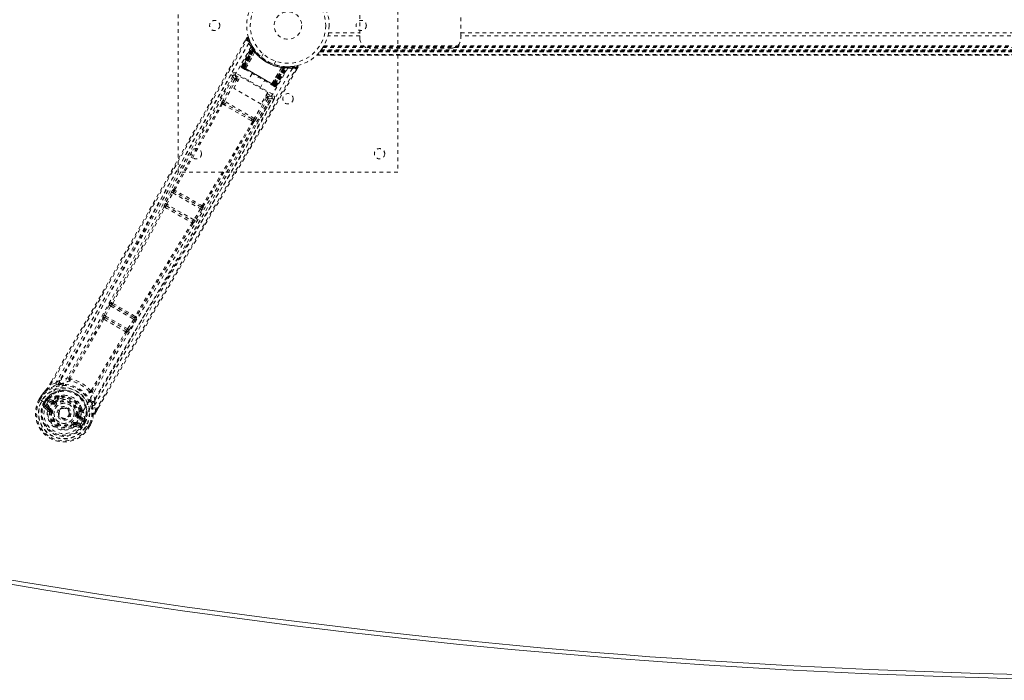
# Model space of a CAD drawing. Header units: inches. Extents: x 17.8 to 113.3, y 44.2 to 80.
# Tile 2 of 6: x 34.1 to 61, y 44.2 to 62.2. Entities that reach past the tile are written whole.
import ezdxf

# ---------------------------------------------------------------- set-up
doc = ezdxf.new("R2010")
doc.units = ezdxf.units.IN
doc.header["$MEASUREMENT"] = 0
doc.linetypes.add('SLD-Dashed', pattern=[0.075, 0.05, -0.025])
doc.linetypes.add('SLD-Solid', pattern=[0])

msp = doc.modelspace()

# ---------------------------------------------------------------- linework, layer by layer
at = {"color": 7, "linetype": 'SLD-Dashed', "lineweight": 0}
for p, q in [((38.458, 58.081), (38.458, 66.081)), ((44.458, 66.081), (44.458, 58.081)), ((43.423, 62.362), (43.423, 61.799)), ((46.173, 61.799), (46.173, 62.362)), ((42.566, 61.883), (43.423, 61.883)), ((46.173, 61.883), (84.993, 61.883)), ((40.33, 61.74), (40.289, 61.667)), ((43.423, 61.799), (42.547, 61.799)), ((43.423, 61.716), (43.423, 61.799)), ((84.993, 61.799), (46.173, 61.799)), ((46.173, 61.799), (46.173, 61.716)), ((40.187, 60.971), (40.472, 61.507)), ((40.199, 60.965), (40.479, 61.493)), ((40.492, 61.477), (40.215, 60.951)), ((40.215, 60.956), (40.49, 61.474)), ((40.499, 61.435), (40.221, 60.952)), ((40.225, 60.95), (40.502, 61.43)), ((40.232, 60.945), (40.508, 61.422)), ((40.51, 61.418), (40.236, 60.943)), ((40.519, 61.406), (40.249, 60.936)), ((40.251, 60.934), (40.522, 61.402)), ((40.272, 60.922), (40.532, 61.41)), ((40.532, 61.408), (40.273, 60.922)), ((40.298, 60.906), (40.556, 61.363)), ((40.557, 61.361), (40.3, 60.906)), ((40.479, 61.522), (40.471, 61.535)), ((40.479, 61.493), (40.472, 61.507)), ((40.53, 61.441), (40.49, 61.504)), ((40.532, 61.41), (40.49, 61.474)), ((40.499, 61.435), (40.523, 61.451)), ((40.502, 61.43), (40.499, 61.435)), ((40.502, 61.43), (40.526, 61.446)), ((40.508, 61.422), (40.531, 61.439)), ((40.51, 61.418), (40.534, 61.435)), ((40.519, 61.406), (40.543, 61.422)), ((40.522, 61.402), (40.545, 61.419)), ((40.523, 61.451), (40.526, 61.446)), ((40.531, 61.439), (40.53, 61.441)), ((40.534, 61.435), (40.531, 61.439)), ((40.532, 61.41), (40.532, 61.408)), ((40.543, 61.422), (40.545, 61.419)), ((40.557, 61.361), (40.556, 61.363)), ((40.573, 61.382), (40.571, 61.384)), ((40.78, 61.306), (40.732, 61.222)), ((88.91, 61.288), (42.256, 61.288)), ((42.331, 61.37), (42.327, 61.365)), ((42.327, 61.366), (88.84, 61.366)), ((88.84, 61.365), (42.327, 61.365)), ((42.331, 61.37), (88.836, 61.37)), ((42.332, 61.372), (88.835, 61.372)), ((42.362, 61.41), (42.334, 61.374)), ((88.833, 61.374), (42.334, 61.374)), ((42.334, 61.374), (88.833, 61.374)), ((88.823, 61.386), (42.343, 61.386)), ((88.82, 61.39), (42.347, 61.39)), ((42.348, 61.392), (88.819, 61.392)), ((42.35, 61.394), (88.817, 61.394)), ((42.366, 61.417), (88.8, 61.417)), ((42.411, 61.482), (42.408, 61.478)), ((42.411, 61.482), (88.756, 61.482)), ((42.426, 61.508), (88.74, 61.508)), ((42.437, 61.525), (88.73, 61.525)), ((45.923, 61.466), (43.673, 61.466)), ((41.078, 61.022), (41.126, 61.106)), ((42.243, 61.275), (88.923, 61.275)), ((42.244, 61.275), (42.245, 61.276)), ((88.922, 61.275), (42.244, 61.275)), ((42.245, 61.275), (88.922, 61.275)), ((41.036, 60.206), (40.046, 60.778)), ((40.187, 60.971), (40.199, 60.965)), ((40.196, 60.934), (40.199, 60.931)), ((40.2, 60.931), (40.2, 60.931)), ((40.207, 60.927), (40.211, 60.924)), ((40.21, 60.925), (40.218, 60.92)), ((40.215, 60.956), (40.272, 60.922)), ((40.218, 60.92), (40.222, 60.918)), ((41.095, 60.447), (40.225, 60.95)), ((40.226, 60.916), (40.284, 60.882)), ((40.236, 60.943), (41.084, 60.453)), ((40.249, 60.936), (40.251, 60.934)), ((41.069, 60.462), (40.251, 60.934)), ((40.273, 60.922), (40.272, 60.922)), ((40.298, 60.906), (40.3, 60.906)), ((40.477, 60.771), (40.361, 60.569)), ((41.288, 60.94), (41.021, 60.488)), ((41.021, 60.49), (41.285, 60.94)), ((41.047, 60.475), (41.339, 60.943)), ((41.341, 60.943), (41.048, 60.474)), ((41.339, 60.93), (41.069, 60.462)), ((41.072, 60.461), (41.343, 60.93)), ((41.084, 60.453), (41.359, 60.928)), ((41.364, 60.928), (41.088, 60.451)), ((41.373, 60.927), (41.095, 60.447)), ((41.1, 60.445), (41.379, 60.927)), ((41.102, 60.439), (41.418, 60.942)), ((41.106, 60.441), (41.417, 60.939)), ((41.122, 60.432), (41.439, 60.939)), ((41.133, 60.425), (41.455, 60.939)), ((41.288, 60.94), (41.285, 60.94)), ((41.299, 60.964), (41.296, 60.965)), ((41.342, 60.959), (41.339, 60.93)), ((41.339, 60.943), (41.341, 60.943)), ((41.417, 60.939), (41.341, 60.943)), ((41.346, 60.959), (41.343, 60.93)), ((41.346, 60.959), (41.375, 60.956)), ((41.361, 60.957), (41.359, 60.928)), ((41.366, 60.957), (41.361, 60.957)), ((41.366, 60.957), (41.364, 60.928)), ((41.368, 60.957), (41.367, 60.957)), ((41.443, 60.953), (41.368, 60.957)), ((41.375, 60.956), (41.373, 60.927)), ((41.379, 60.927), (41.373, 60.927)), ((41.375, 60.956), (41.381, 60.956)), ((41.381, 60.956), (41.379, 60.927)), ((41.381, 60.956), (41.39, 60.955)), ((41.408, 60.937), (41.404, 60.941)), ((41.455, 60.939), (41.439, 60.939)), ((41.479, 60.953), (41.464, 60.953)), ((41.556, 60.957), (41.485, 60.955)), ((41.696, 60.978), (41.567, 60.959)), ((41.684, 60.86), (41.728, 60.933)), ((41.728, 60.934), (41.702, 60.949)), ((39.953, 60.706), (39.552, 59.997)), ((40.006, 60.613), (39.682, 60.038)), ((39.721, 60.016), (40.045, 60.591)), ((39.954, 60.707), (39.953, 60.706)), ((39.966, 60.722), (39.954, 60.709)), ((39.959, 60.715), (39.954, 60.707)), ((39.979, 60.367), (40.162, 60.684)), ((40.016, 60.726), (40.144, 60.652)), ((40.093, 60.564), (40.045, 60.591)), ((40.115, 60.602), (40.067, 60.63)), ((40.162, 60.684), (40.908, 60.253)), ((40.698, 60.374), (40.815, 60.576)), ((41.021, 60.49), (41.021, 60.488)), ((40.725, 59.936), (39.979, 60.367)), ((40.908, 60.253), (40.725, 59.936)), ((40.89, 60.222), (41.006, 60.154)), ((41.008, 60.464), (41.066, 60.431)), ((41.048, 60.474), (41.047, 60.475)), ((41.048, 60.474), (41.106, 60.441)), ((41.069, 60.462), (41.072, 60.461)), ((41.07, 60.429), (41.073, 60.427)), ((41.081, 60.422), (41.085, 60.42)), ((41.085, 60.42), (41.086, 60.422)), ((41.091, 60.416), (41.091, 60.416)), ((41.092, 60.415), (41.096, 60.414)), ((41.122, 60.432), (41.133, 60.425)), ((39.748, 59.95), (39.707, 59.974)), ((40.539, 59.544), (39.721, 60.016)), ((40.468, 59.534), (39.748, 59.95)), ((40.875, 60.112), (40.539, 59.544)), ((40.914, 60.089), (40.578, 59.521)), ((40.607, 59.388), (41.02, 60.09)), ((40.838, 60.133), (40.875, 60.112)), ((40.861, 60.172), (40.898, 60.151)), ((41.02, 60.089), (41.021, 60.091)), ((41.021, 60.091), (41.026, 60.099)), ((41.022, 60.092), (41.028, 60.109)), ((39.674, 59.939), (39.716, 59.914)), ((40.453, 59.488), (40.496, 59.465)), ((40.509, 59.51), (40.468, 59.534)), ((44.458, 58.081), (38.458, 58.081)), ((38.279, 57.533), (38.112, 57.222)), ((38.336, 57.607), (38.33, 57.607)), ((38.347, 57.547), (38.353, 57.547)), ((39.088, 57.119), (38.347, 57.547)), ((38.151, 57.201), (38.318, 57.512)), ((38.318, 57.512), (39.072, 57.077)), ((38.078, 57.138), (38.078, 57.137)), ((38.14, 57.155), (38.14, 57.156)), ((38.14, 57.156), (38.852, 56.744)), ((38.886, 56.777), (38.151, 57.201)), ((39.072, 57.077), (38.886, 56.777)), ((39.11, 57.053), (38.924, 56.753)), ((39.084, 57.124), (39.088, 57.119)), ((39.149, 57.135), (39.145, 57.14)), ((38.852, 56.744), (38.852, 56.744)), ((38.867, 56.682), (38.868, 56.682)), ((36.578, 54.448), (36.434, 54.175)), ((36.473, 54.154), (36.617, 54.427)), ((36.617, 54.427), (37.251, 54.061)), ((36.644, 54.518), (36.631, 54.521)), ((36.648, 54.461), (36.661, 54.458)), ((37.265, 54.105), (36.648, 54.461)), ((36.405, 54.087), (36.405, 54.087)), ((36.434, 54.175), (36.419, 54.144)), ((36.467, 54.105), (36.466, 54.106)), ((36.466, 54.106), (37.048, 53.77)), ((37.086, 53.8), (36.473, 54.154)), ((37.251, 54.061), (37.086, 53.8)), ((37.289, 54.037), (37.124, 53.776)), ((37.256, 54.115), (37.265, 54.105)), ((37.316, 54.13), (37.325, 54.12)), ((37.048, 53.77), (37.047, 53.77)), ((37.124, 53.776), (37.105, 53.748)), ((37.062, 53.708), (37.063, 53.707)), ((34.954, 52.289), (34.999, 52.366)), ((35, 52.366), (34.956, 52.289)), ((35.122, 52.327), (34.981, 52.275)), ((35.122, 52.327), (35.229, 52.394)), ((34.667, 51.878), (34.726, 51.979)), ((34.667, 51.878), (34.671, 51.876)), ((34.727, 51.978), (34.668, 51.877)), ((34.752, 51.964), (34.694, 51.864)), ((34.729, 51.983), (34.726, 51.979)), ((34.897, 51.884), (34.893, 51.882)), ((34.897, 51.884), (34.912, 51.888)), ((34.912, 51.888), (34.912, 51.888)), ((34.912, 51.888), (34.912, 51.888)), ((35.022, 51.849), (34.912, 51.888)), ((35.177, 51.944), (35.166, 51.925)), ((35.195, 51.928), (35.184, 51.909)), ((35.197, 51.965), (35.216, 51.974)), ((34.671, 51.876), (34.717, 51.85)), ((34.717, 51.85), (34.737, 51.838)), ((34.737, 51.838), (34.742, 51.835)), ((34.742, 51.835), (34.872, 51.76)), ((34.784, 51.672), (34.875, 51.592)), ((34.799, 51.803), (34.835, 51.866)), ((34.799, 51.803), (34.799, 51.803)), ((34.86, 51.85), (34.825, 51.789)), ((34.83, 51.786), (34.825, 51.789)), ((34.919, 51.612), (34.829, 51.688)), ((34.829, 51.688), (34.929, 51.63)), ((34.869, 51.853), (34.83, 51.786)), ((34.835, 51.866), (34.836, 51.866)), ((34.86, 51.85), (34.836, 51.866)), ((34.844, 51.714), (34.944, 51.656)), ((34.861, 51.85), (34.875, 51.864)), ((34.875, 51.864), (34.869, 51.853)), ((34.872, 51.76), (34.872, 51.76)), ((35.005, 51.761), (34.893, 51.826)), ((34.908, 51.852), (35.033, 51.809)), ((35.02, 51.787), (34.908, 51.852)), ((34.919, 51.612), (34.929, 51.63)), ((35.033, 51.809), (35.02, 51.787)), ((35.089, 51.811), (35.101, 51.817)), ((35.101, 51.817), (35.119, 51.794)), ((35.827, 51.622), (35.829, 51.601)), ((36.184, 51.843), (36.18, 51.716)), ((36.205, 51.568), (36.18, 51.716)), ((36.23, 51.553), (36.28, 51.641)), ((36.23, 51.552), (36.281, 51.64)), ((34.949, 51.545), (34.95, 51.554)), ((34.973, 51.542), (34.949, 51.545)), ((35.207, 51.565), (35.211, 51.572)), ((35.211, 51.572), (35.219, 51.585)), ((35.719, 51.447), (35.748, 51.443)), ((35.748, 51.443), (35.749, 51.43)), ((35.775, 51.38), (35.763, 51.359)), ((35.875, 51.294), (35.763, 51.359)), ((35.775, 51.38), (35.875, 51.294)), ((35.787, 51.561), (35.798, 51.581)), ((35.821, 51.573), (35.81, 51.554)), ((35.905, 51.315), (35.816, 51.391)), ((35.588, 51.176), (35.574, 51.195)), ((35.596, 51.181), (35.588, 51.176)), ((35.624, 51.128), (35.588, 51.176)), ((35.662, 51.183), (35.672, 51.201)), ((35.773, 51.143), (35.662, 51.183)), ((35.666, 51.135), (35.781, 51.096)), ((35.672, 51.201), (35.773, 51.143)), ((35.687, 51.227), (35.788, 51.169)), ((35.86, 51.268), (35.748, 51.333)), ((35.813, 51.217), (35.944, 51.142)), ((35.896, 51.26), (35.857, 51.193)), ((35.857, 51.193), (35.862, 51.19)), ((35.862, 51.19), (35.897, 51.251)), ((35.924, 51.238), (35.888, 51.175)), ((35.902, 51.271), (35.896, 51.26)), ((35.897, 51.252), (35.902, 51.271)), ((35.924, 51.238), (35.897, 51.251)), ((35.905, 51.315), (35.908, 51.301)), ((35.909, 51.295), (35.908, 51.301)), ((35.924, 51.238), (35.924, 51.238)), ((35.944, 51.142), (35.949, 51.139)), ((35.949, 51.139), (35.969, 51.127)), ((35.969, 51.127), (36.014, 51.1)), ((35.993, 51.114), (36.05, 51.214)), ((36.014, 51.1), (36.018, 51.098)), ((36.016, 51.098), (36.075, 51.2)), ((36.018, 51.098), (36.076, 51.2)), ((36.076, 51.2), (36.078, 51.203))]:
    msp.add_line(p, q, dxfattribs=at)
at = {"color": 7, "linetype": 'SLD-Dashed', "lineweight": 0, "flags": 128}
for points in [[(42.566, 61.887), (42.566, 61.884), (42.566, 61.883)], [(40.386, 61.6), (39.596, 60.22), (38.817, 58.834), (38.05, 57.445), (37.292, 56.055), (36.698, 54.967), (36.1, 53.885), (35.493, 52.815), (34.873, 51.76)], [(34.981, 52.275), (35.351, 52.914), (35.741, 53.59), (36.15, 54.304), (36.58, 55.055), (36.975, 55.747), (37.384, 56.468), (37.479, 56.634), (37.574, 56.802), (37.669, 56.97), (37.735, 57.086), (37.799, 57.199), (37.866, 57.317), (37.935, 57.44), (38.158, 57.835), (38.407, 58.274), (38.68, 58.758), (38.853, 59.064), (39.036, 59.388), (39.234, 59.738), (39.418, 60.066), (39.66, 60.493), (39.874, 60.872), (40.062, 61.204), (40.222, 61.489), (40.356, 61.726)], [(34.999, 52.366), (36.311, 54.644), (37.655, 57.006), (38.993, 59.373), (40.33, 61.741)], [(40.33, 61.741), (40.331, 61.74), (40.332, 61.739), (40.338, 61.736), (40.346, 61.731), (40.351, 61.728), (40.356, 61.726)], [(40.382, 61.734), (40.378, 61.741), (40.372, 61.747), (40.365, 61.751), (40.358, 61.754), (40.35, 61.754), (40.343, 61.752), (40.337, 61.748), (40.332, 61.743)], [(40.356, 61.726), (40.367, 61.729), (40.377, 61.732), (40.383, 61.734), (40.385, 61.735)], [(40.475, 61.525), (40.475, 61.512), (40.472, 61.498)], [(40.475, 61.512), (40.473, 61.506), (40.472, 61.505)], [(40.493, 61.482), (40.491, 61.476), (40.49, 61.474)], [(40.499, 61.488), (40.503, 61.481), (40.523, 61.451)], [(41.456, 60.918), (40.657, 59.548), (39.847, 58.186), (39.027, 56.832), (38.203, 55.484), (37.557, 54.429), (36.919, 53.373), (36.297, 52.314), (35.697, 51.25)], [(41.578, 60.912), (40.778, 59.537), (39.967, 58.17), (39.148, 56.811), (38.324, 55.46), (37.678, 54.401), (37.04, 53.342), (36.416, 52.282), (35.813, 51.217)], [(36.205, 51.568), (36.611, 52.274), (37.036, 53.008), (37.48, 53.773), (37.884, 54.466), (38.146, 54.912), (38.42, 55.38), (38.707, 55.868), (38.992, 56.354), (39.24, 56.774), (39.568, 57.332), (39.917, 57.925), (40.288, 58.553), (40.632, 59.136), (41.702, 60.949)], [(36.281, 51.64), (37.592, 53.905), (38.965, 56.249), (40.347, 58.593), (41.728, 60.934)], [(40.046, 60.778), (40.035, 60.759), (40.025, 60.742), (40.019, 60.73), (40.016, 60.726)], [(40.221, 60.952), (40.208, 60.96), (40.197, 60.966), (40.189, 60.97), (40.187, 60.971)], [(40.199, 60.965), (40.202, 60.963), (40.209, 60.959), (40.22, 60.953), (40.232, 60.945)], [(40.215, 60.956), (40.212, 60.949), (40.212, 60.947)], [(40.212, 60.924), (40.212, 60.924), (40.213, 60.923), (40.215, 60.923), (40.219, 60.922)], [(40.249, 60.936), (40.242, 60.94), (40.235, 60.944), (40.229, 60.947), (40.224, 60.95), (40.219, 60.953), (40.216, 60.955), (40.215, 60.956), (40.215, 60.956)], [(40.225, 60.916), (40.226, 60.915), (40.227, 60.915)], [(40.273, 60.922), (40.271, 60.911), (40.273, 60.9)], [(40.298, 60.906), (40.278, 60.901), (40.273, 60.9)], [(40.286, 60.881), (40.464, 60.778), (40.646, 60.673), (40.827, 60.568), (41.006, 60.465)], [(40.3, 60.906), (40.479, 60.803), (40.66, 60.698), (40.842, 60.593), (41.021, 60.49)], [(41.725, 60.935), (41.727, 60.943), (41.728, 60.951), (41.727, 60.959), (41.724, 60.967), (41.719, 60.973), (41.713, 60.977), (41.706, 60.979), (41.698, 60.978)], [(39.902, 60.739), (39.717, 60.411), (39.506, 60.038), (39.275, 59.629), (39.067, 59.259), (38.957, 59.065), (38.848, 58.871), (38.738, 58.677), (38.614, 58.457), (38.489, 58.235), (38.367, 58.02), (38.119, 57.582), (37.889, 57.174), (37.676, 56.798), (37.468, 56.43), (37.226, 56.004), (36.811, 55.273), (36.391, 54.536), (35.956, 53.774), (35.53, 53.034), (35.122, 52.327)], [(39.954, 60.709), (38.387, 57.932), (36.815, 55.159), (35.229, 52.394)], [(39.954, 60.709), (39.96, 60.673), (40.006, 60.613)], [(40.045, 60.591), (40.031, 60.599), (40.019, 60.606), (40.01, 60.611), (40.006, 60.613)], [(40.067, 60.63), (40.022, 60.69), (40.016, 60.726)], [(40.067, 60.63), (40.067, 60.629), (40.065, 60.627), (40.063, 60.623), (40.06, 60.618), (40.057, 60.613), (40.053, 60.606), (40.049, 60.599), (40.045, 60.591)], [(41.021, 60.488), (41.027, 60.469), (41.029, 60.464)], [(41.029, 60.464), (41.039, 60.468), (41.047, 60.475)], [(41.106, 60.441), (41.106, 60.441), (41.104, 60.442), (41.101, 60.444), (41.097, 60.446), (41.092, 60.449), (41.086, 60.453), (41.079, 60.457), (41.072, 60.461)], [(41.073, 60.427), (41.076, 60.425), (41.079, 60.423), (41.081, 60.422), (41.081, 60.422)], [(41.074, 60.428), (41.077, 60.425), (41.079, 60.424), (41.08, 60.423), (41.08, 60.423)], [(41.088, 60.451), (41.101, 60.444), (41.111, 60.438), (41.119, 60.434), (41.122, 60.432)], [(41.133, 60.425), (41.131, 60.427), (41.124, 60.431), (41.113, 60.437), (41.1, 60.445)], [(36.18, 51.716), (36.55, 52.357), (36.937, 53.025), (37.341, 53.719), (37.727, 54.381), (38.119, 55.05), (38.512, 55.719), (38.896, 56.37), (39.264, 56.995), (39.607, 57.577), (39.992, 58.229), (40.353, 58.84), (40.707, 59.44), (41.074, 60.062)], [(36.184, 51.843), (37.785, 54.598), (39.402, 57.346), (41.022, 60.092)], [(39.646, 59.957), (38.987, 58.783), (38.336, 57.607)], [(39.721, 60.016), (39.707, 60.024), (39.695, 60.031), (39.686, 60.036), (39.682, 60.038)], [(40.468, 59.534), (40.291, 59.636), (40.113, 59.739), (39.929, 59.845), (39.748, 59.95)], [(40.898, 60.151), (40.897, 60.15), (40.896, 60.147), (40.894, 60.144), (40.891, 60.139), (40.888, 60.133), (40.884, 60.126), (40.88, 60.119), (40.875, 60.112)], [(40.914, 60.089), (40.91, 60.092), (40.901, 60.097), (40.889, 60.104), (40.875, 60.112)], [(41.006, 60.154), (40.972, 60.141), (40.898, 60.151)], [(40.914, 60.089), (40.988, 60.079), (41.019, 60.091)], [(41.006, 60.154), (41.009, 60.159), (41.015, 60.17), (41.025, 60.187), (41.036, 60.206)], [(38.364, 57.588), (39.015, 58.765), (39.674, 59.939)], [(40.453, 59.488), (40.27, 59.594), (40.085, 59.701), (39.899, 59.808), (39.716, 59.914)], [(40.496, 59.465), (39.808, 58.307), (39.114, 57.155)], [(40.525, 59.449), (39.838, 58.292), (39.145, 57.14)], [(40.509, 59.51), (40.522, 59.498), (40.528, 59.486)], [(40.578, 59.521), (40.574, 59.523), (40.565, 59.528), (40.553, 59.536), (40.539, 59.544)], [(38.824, 58.617), (38.128, 57.351), (37.374, 55.963), (36.782, 54.876), (36.187, 53.796), (35.581, 52.727), (34.959, 51.675)], [(38.318, 57.512), (38.311, 57.516), (38.304, 57.52), (38.297, 57.523), (38.292, 57.526), (38.287, 57.529), (38.283, 57.531), (38.28, 57.532), (38.279, 57.533)], [(38.078, 57.137), (37.361, 55.825), (36.644, 54.518)], [(36.673, 54.496), (37.39, 55.804), (38.107, 57.118)], [(38.112, 57.222), (38.096, 57.192), (38.096, 57.191)], [(38.151, 57.201), (38.144, 57.205), (38.137, 57.209), (38.13, 57.212), (38.125, 57.215), (38.12, 57.218), (38.116, 57.22), (38.113, 57.221), (38.112, 57.222)], [(39.11, 57.053), (39.108, 57.054), (39.106, 57.056), (39.102, 57.058), (39.097, 57.061), (39.092, 57.064), (39.085, 57.068), (39.079, 57.072), (39.072, 57.077)], [(38.924, 56.753), (38.923, 56.754), (38.92, 56.756), (38.916, 56.758), (38.912, 56.761), (38.906, 56.764), (38.9, 56.768), (38.893, 56.772), (38.886, 56.777)], [(38.924, 56.753), (38.906, 56.725), (38.905, 56.724)], [(38.836, 56.697), (38.057, 55.419), (37.283, 54.144)], [(38.867, 56.682), (38.089, 55.405), (37.316, 54.13)], [(38.873, 56.701), (38.873, 56.699), (38.867, 56.682)], [(36.617, 54.427), (36.61, 54.431), (36.603, 54.435), (36.597, 54.438), (36.591, 54.441), (36.586, 54.443), (36.582, 54.446), (36.579, 54.447), (36.578, 54.448)], [(36.617, 54.427), (36.621, 54.435), (36.625, 54.442), (36.634, 54.453), (36.642, 54.46), (36.648, 54.461)], [(36.405, 54.087), (35.948, 53.274), (35.485, 52.47)], [(36.434, 54.064), (35.977, 53.251), (35.512, 52.446)], [(36.473, 54.154), (36.466, 54.158), (36.459, 54.161), (36.453, 54.164), (36.447, 54.167), (36.442, 54.17), (36.438, 54.172), (36.435, 54.174), (36.434, 54.175)], [(37.265, 54.105), (37.267, 54.099), (37.265, 54.089), (37.26, 54.076), (37.256, 54.068), (37.251, 54.061)], [(37.289, 54.037), (37.287, 54.038), (37.284, 54.04), (37.28, 54.043), (37.276, 54.046), (37.27, 54.049), (37.264, 54.053), (37.258, 54.057), (37.251, 54.061)], [(37.086, 53.8), (37.081, 53.793), (37.076, 53.786), (37.065, 53.776), (37.055, 53.77), (37.051, 53.77), (37.049, 53.77), (37.048, 53.77)], [(37.124, 53.776), (37.12, 53.779), (37.111, 53.784), (37.099, 53.792), (37.086, 53.8)], [(36.087, 52.114), (36.553, 52.919), (37.028, 53.721)], [(37.062, 53.708), (36.587, 52.906), (36.122, 52.102)], [(35.479, 52.463), (35.351, 52.437), (35.229, 52.394)], [(35.479, 52.463), (35.475, 52.453), (35.475, 52.443), (35.477, 52.435), (35.482, 52.428), (35.489, 52.425), (35.498, 52.424), (35.507, 52.426), (35.516, 52.431)], [(35.512, 52.446), (35.512, 52.444), (35.511, 52.442), (35.512, 52.438), (35.516, 52.431)], [(35.138, 52.271), (34.989, 52.214), (34.843, 52.12)], [(34.981, 52.275), (34.976, 52.278), (34.97, 52.281), (34.965, 52.284), (34.961, 52.286), (34.957, 52.288), (34.955, 52.289), (34.954, 52.289), (34.954, 52.289)], [(35.285, 52.306), (35.277, 52.303), (35.265, 52.3)], [(34.694, 51.864), (34.688, 51.867), (34.683, 51.87), (34.678, 51.873), (34.674, 51.875), (34.671, 51.877), (34.668, 51.878), (34.667, 51.878), (34.667, 51.878)], [(34.726, 51.979), (34.785, 52.055), (34.836, 52.112)], [(34.726, 51.979), (34.726, 51.979), (34.727, 51.978), (34.729, 51.977), (34.732, 51.975), (34.736, 51.973), (34.741, 51.97), (34.746, 51.967), (34.752, 51.964)], [(34.843, 52.12), (34.789, 52.061), (34.729, 51.983)], [(34.729, 51.983), (34.729, 51.982), (34.731, 51.981), (34.733, 51.979), (34.736, 51.977), (34.74, 51.974), (34.743, 51.971), (34.748, 51.967), (34.752, 51.964)], [(34.843, 52.12), (34.839, 52.117), (34.836, 52.112)], [(35.166, 51.925), (35.114, 51.897), (35.057, 51.855)], [(35.368, 51.986), (35.311, 51.988), (35.216, 51.974)], [(36.073, 52.11), (36.081, 52.11), (36.085, 52.111), (36.086, 52.112), (36.087, 52.114)], [(36.073, 52.11), (36.073, 52.099), (36.075, 52.09), (36.08, 52.083), (36.087, 52.079), (36.096, 52.078), (36.104, 52.08), (36.112, 52.085), (36.119, 52.093)], [(36.184, 51.843), (36.161, 51.97), (36.119, 52.093)], [(34.798, 51.72), (34.821, 51.722), (34.844, 51.714)], [(34.825, 51.789), (34.822, 51.79), (34.816, 51.794), (34.808, 51.798), (34.799, 51.803)], [(34.844, 51.714), (34.841, 51.709), (34.838, 51.704), (34.835, 51.7), (34.833, 51.696), (34.831, 51.693), (34.83, 51.69), (34.829, 51.689), (34.829, 51.688)], [(34.86, 51.85), (34.861, 51.85), (34.861, 51.85)], [(34.893, 51.826), (34.879, 51.838), (34.869, 51.853)], [(34.908, 51.852), (34.908, 51.852), (34.907, 51.85), (34.906, 51.848), (34.904, 51.844), (34.901, 51.84), (34.899, 51.836), (34.896, 51.831), (34.893, 51.826)], [(35.697, 51.25), (35.653, 51.185), (35.595, 51.131), (35.527, 51.09), (35.45, 51.064), (35.368, 51.054), (35.285, 51.06), (35.204, 51.081), (35.128, 51.116), (35.059, 51.164), (35.001, 51.224), (34.954, 51.293), (34.922, 51.369), (34.906, 51.448), (34.907, 51.528), (34.925, 51.605), (34.959, 51.675)], [(34.944, 51.656), (34.942, 51.651), (34.939, 51.646), (34.936, 51.642), (34.934, 51.638), (34.932, 51.634), (34.931, 51.632), (34.93, 51.63), (34.929, 51.63)], [(35.005, 51.761), (35.008, 51.766), (35.011, 51.771), (35.014, 51.776), (35.016, 51.78), (35.018, 51.783), (35.019, 51.785), (35.02, 51.787), (35.02, 51.787)], [(35.057, 51.855), (35.037, 51.847), (35.022, 51.849)], [(35.137, 51.77), (35.133, 51.774), (35.13, 51.779), (35.127, 51.783), (35.124, 51.786), (35.122, 51.789), (35.12, 51.792), (35.119, 51.793), (35.119, 51.794)], [(35.827, 51.622), (35.792, 51.711), (35.761, 51.759)], [(36.085, 51.827), (36.081, 51.839), (36.079, 51.847)], [(36.123, 51.703), (36.148, 51.545), (36.14, 51.372)], [(35.003, 51.538), (34.997, 51.538), (34.992, 51.539), (34.987, 51.54), (34.982, 51.54), (34.979, 51.541), (34.976, 51.541), (34.974, 51.541), (34.973, 51.542)], [(35.69, 51.451), (35.695, 51.45), (35.701, 51.449), (35.706, 51.449), (35.71, 51.448), (35.714, 51.448), (35.717, 51.447), (35.719, 51.447), (35.719, 51.447)], [(35.748, 51.443), (35.756, 51.509), (35.755, 51.564)], [(35.748, 51.333), (35.751, 51.338), (35.754, 51.342), (35.756, 51.347), (35.758, 51.351), (35.76, 51.354), (35.762, 51.356), (35.763, 51.358), (35.763, 51.359)], [(35.81, 51.554), (35.811, 51.494), (35.803, 51.424)], [(35.803, 51.424), (35.806, 51.403), (35.816, 51.391)], [(36.076, 51.2), (36.112, 51.288), (36.136, 51.361)], [(36.078, 51.203), (36.112, 51.286), (36.14, 51.372)], [(36.136, 51.361), (36.139, 51.366), (36.14, 51.372)], [(36.23, 51.552), (36.231, 51.552), (36.23, 51.553), (36.228, 51.554), (36.225, 51.556), (36.221, 51.559), (36.216, 51.562), (36.21, 51.565), (36.205, 51.568)], [(35.556, 51.219), (35.559, 51.214), (35.562, 51.21), (35.565, 51.206), (35.568, 51.202), (35.57, 51.199), (35.572, 51.197), (35.573, 51.195), (35.574, 51.195)], [(35.687, 51.227), (35.684, 51.222), (35.681, 51.217), (35.679, 51.213), (35.677, 51.209), (35.675, 51.206), (35.673, 51.203), (35.672, 51.202), (35.672, 51.201)], [(35.773, 51.143), (35.773, 51.143), (35.774, 51.145), (35.776, 51.147), (35.778, 51.151), (35.78, 51.155), (35.782, 51.159), (35.785, 51.164), (35.788, 51.169)], [(35.788, 51.169), (35.806, 51.153), (35.816, 51.132)], [(35.86, 51.268), (35.863, 51.273), (35.866, 51.278), (35.868, 51.282), (35.871, 51.286), (35.873, 51.289), (35.874, 51.292), (35.875, 51.293), (35.875, 51.294)], [(35.896, 51.26), (35.877, 51.261), (35.86, 51.268)], [(35.897, 51.252), (35.897, 51.251), (35.897, 51.251)], [(36.018, 51.098), (36.018, 51.098), (36.017, 51.099), (36.015, 51.1), (36.012, 51.102), (36.008, 51.105), (36.003, 51.108), (35.998, 51.111), (35.993, 51.114)], [(36.078, 51.203), (36.077, 51.204), (36.075, 51.205), (36.072, 51.206), (36.069, 51.207), (36.065, 51.209), (36.06, 51.21), (36.055, 51.212), (36.05, 51.214)], [(36.05, 51.214), (36.056, 51.211), (36.061, 51.208), (36.066, 51.205), (36.07, 51.203), (36.073, 51.201), (36.075, 51.2), (36.076, 51.2), (36.076, 51.2)]]:
    msp.add_lwpolyline(points, dxfattribs=at)
at = {"color": 7, "linetype": 'SLD-Dashed', "lineweight": 0}
for centre, radius in [((41.458, 62.081), 1.125), ((41.458, 62.081), 1.03), ((41.458, 62.081), 0.375), ((39.458, 62.081), 0.14), ((43.458, 62.081), 0.14), ((41.458, 60.081), 0.141), ((38.958, 58.581), 0.141), ((43.958, 58.581), 0.141), ((35.346, 51.494), 0.7), ((35.346, 51.494), 0.69), ((35.346, 51.494), 0.623), ((35.346, 51.494), 0.32), ((35.346, 51.494), 0.275), ((35.346, 51.494), 0.188), ((35.346, 51.494), 0.156), ((35.346, 51.494), 0.142), ((35.346, 51.494), 0.139), ((35.346, 51.494), 0.138)]:
    msp.add_circle(centre, radius, dxfattribs=at)
for centre, radius, start, end in [((40.356, 61.726), 0.03, 17.8488, 150.5298), ((41.471, 62.114), 1.2, 198.106, 205.335), ((41.458, 62.081), 1.158, 197.8714, 282.1369), ((41.451, 62.077), 1.119, 197.8923, 205.3649), ((40.412, 61.585), 0.03, 25.9261, 149.737), ((41.564, 62.291), 1.366, 210.4188, 215.5465), ((41.459, 62.081), 1.128, 205.3443, 210.4722), ((43.673, 61.716), 0.25, 180, 270), ((45.923, 61.716), 0.25, 270, 360), ((174.557, -16.233), 155.003, 149.90233, 151.10005), ((40.482, 61.466), 0.0429, 84.1705, 132.9903), ((41.474, 62.108), 1.19, 210.8799, 269.12), ((40.445, 61.521), 0.03, 331.987, 28.9253), ((41.493, 62.1), 1.167, 208.9446, 209.7943), ((40.41, 61.499), 0.0707, 1.4541, 28.8917), ((41.264, 61.768), 0.834, 198.2483, 203.5361), ((41.48, 62.095), 1.156, 209.9276, 213.9533), ((40.453, 61.507), 0.0299, 331.9096, 29.6979), ((41.325, 62.003), 0.974, 209.6422, 212.5023), ((41.243, 61.757), 0.808, 199.0828, 204.4609), ((41.458, 62.081), 1.128, 210.4734, 269.5266), ((40.464, 61.488), 0.03, 346.8686, 31.2468), ((40.464, 61.488), 0.0299, 331.811, 30.7402), ((41.457, 62.079), 1.125, 210.776, 215.7123), ((41.246, 61.754), 0.806, 200.3442, 205.6393), ((41.458, 62.08), 1.155, 214.2141, 265.7859), ((41.458, 62.08), 1.155, 214.9105, 265.0895), ((41.458, 62.08), 1.155, 215.8866, 264.1134), ((40.505, 61.424), 0.0297, 331.4767, 34.4842), ((40.506, 61.423), 0.0297, 331.4762, 34.556), ((41.198, 61.715), 0.733, 204.7564, 208.767), ((40.541, 61.39), 0.0311, 298.3238, 349.646), ((40.54, 61.391), 0.0345, 298.9606, 345.1551), ((41.44, 62.049), 1.12, 217.9256, 262.0745), ((41.46, 62.078), 1.122, 314.3071, 315.1815), ((41.075, 62.383), 1.613, 321.3051, 322.2089), ((41.459, 62.08), 1.124, 322.2613, 329.3855), ((41.467, 62.076), 1.115, 327.8536, 330.4355), ((39.994, 60.687), 0.105, 59.9149, 150.6379), ((40.214, 60.957), 0.03, 151.9891, 240.0024), ((40.215, 60.957), 0.0305, 152.359, 219.3771), ((40.225, 60.951), 0.03, 151.9832, 216.5656), ((40.226, 60.952), 0.0315, 207.953, 240.6799), ((40.169, 60.822), 0.113, 70.0678, 74.0084), ((40.93, 60.539), 0.821, 149.7704, 151.6389), ((40.241, 60.942), 0.03, 151.9304, 239.9361), ((40.576, 60.739), 0.409, 149.0014, 153.059), ((40.595, 60.728), 0.423, 149.0463, 152.969), ((40.599, 60.726), 0.423, 149.0461, 152.9691), ((40.625, 60.71), 0.439, 149.0714, 152.8487), ((40.633, 60.706), 0.445, 149.0955, 152.8245), ((40.299, 60.908), 0.0299, 151.805, 239.8072), ((40.299, 60.904), 0.0265, 188.3637, 239.3818), ((41.32, 60.94), 0.0345, 134.8287, 181.0503), ((41.319, 60.941), 0.031, 130.2212, 181.6934), ((41.272, 61.672), 0.733, 271.2394, 275.2435), ((41.435, 61.823), 0.868, 263.5576, 265.483), ((41.364, 60.927), 0.0297, 85.4518, 148.5212), ((41.366, 60.927), 0.0297, 85.5277, 148.523), ((41.281, 61.74), 0.812, 274.3826, 279.6348), ((41.347, 60.85), 0.109, 61.2506, 90.4784), ((41.286, 61.731), 0.806, 275.5317, 280.9228), ((41.284, 61.761), 0.839, 276.4803, 281.7349), ((41.365, 60.817), 0.137, 59.4081, 83.5136), ((41.442, 60.923), 0.0299, 89.2508, 148.1949), ((41.464, 60.923), 0.0299, 90.2993, 148.1004), ((41.459, 61.794), 0.841, 268.7967, 270.3458), ((41.458, 62.081), 1.128, 269.5268, 274.6573), ((41.414, 60.928), 0.0429, 347.0123, 35.8235), ((41.48, 60.923), 0.03, 91.078, 148.0143), ((41.588, 62.276), 1.364, 264.4492, 269.5851), ((41.459, 62.073), 1.12, 274.6371, 282.1027), ((41.552, 60.927), 0.03, 330.2579, 94.079), ((41.48, 62.114), 1.206, 274.6776, 281.8747), ((41.702, 60.949), 0.03, 329.4662, 102.1552), ((41.638, 60.95), 0.0641, 358.6853, 25.7235), ((38.502, 58.229), 2.875, 59.6434, 60.8393), ((39.994, 60.687), 0.045, 60.0223, 127.9877), ((40.045, 60.591), 0.0451, 60.4254, 150.3587), ((41.019, 60.489), 0.0266, 240.8018, 291.4479), ((41.023, 60.49), 0.0299, 240.1856, 328.2068), ((40.682, 60.678), 0.443, 327.1727, 330.9188), ((40.686, 60.676), 0.442, 327.1638, 330.9176), ((41.079, 60.464), 0.0353, 231.8086, 320.6813), ((41.081, 60.457), 0.03, 240.0619, 328.0701), ((40.715, 60.658), 0.422, 327.0368, 330.968), ((40.342, 60.878), 0.86, 328.4319, 330.2162), ((40.74, 60.644), 0.406, 326.9191, 331.0023), ((41.097, 60.449), 0.0315, 239.3108, 272.3699), ((41.008, 60.329), 0.121, 45.9185, 49.5332), ((41.096, 60.448), 0.03, 263.5035, 328.0123), ((41.108, 60.441), 0.03, 240.0042, 328.0057), ((41.107, 60.442), 0.0305, 260.709, 327.6506), ((39.925, 59.882), 0.289, 147.3509, 165.0217), ((39.685, 59.933), 0.0456, 61.9227, 149.0028), ((39.797, 60.166), 0.258, 234.2231, 241.5545), ((39.742, 59.907), 0.075, 118.0029, 154.808), ((39.784, 59.971), 0.0772, 144.5316, 178.3888), ((39.777, 59.891), 0.0652, 116.4357, 159.4401), ((40.875, 60.112), 0.0451, 329.6191, 59.5703), ((40.984, 60.115), 0.045, 352.0087, 59.979), ((39.605, 57.601), 2.866, 59.1602, 60.3596), ((40.984, 60.116), 0.105, 329.3649, 60.0824), ((40.403, 59.53), 0.0652, 320.5354, 3.5538), ((40.434, 59.508), 0.0757, 325.357, 1.8308), ((40.631, 59.685), 0.258, 238.4468, 245.7712), ((40.469, 59.576), 0.0773, 301.6194, 335.4635), ((40.321, 59.654), 0.289, 314.9816, 332.6476), ((40.493, 59.47), 0.0384, 327.0783, 25.3609), ((38.483, 57.447), 0.222, 133.6406, 157.1203), ((38.375, 57.494), 0.0601, 118.602, 163.0939), ((38.37, 57.586), 0.0451, 151.9434, 239.4429), ((38.376, 57.585), 0.0451, 151.9646, 239.4273), ((38.425, 57.709), 0.135, 228.8577, 243.2857), ((38.41, 57.553), 0.057, 142.6088, 186.4898), ((22.199, 28.722), 33.042, 59.2678, 60.7322), ((20.668, 26.071), 36.145, 59.3137, 60.6863), ((38.196, 57.128), 0.118, 147.9873, 175.3644), ((38.118, 57.116), 0.0451, 60.6375, 151.6265), ((38.118, 57.116), 0.0451, 60.6307, 151.6294), ((38.162, 57.228), 0.123, 227.6631, 243.6565), ((38.172, 57.093), 0.0697, 116.9366, 159.0794), ((55.251, 85.97), 33.562, 239.2811, 240.7189), ((38.202, 57.165), 0.0626, 144.4801, 188.4592), ((55.169, 85.828), 33.348, 239.2944, 240.7056), ((39.028, 57.118), 0.0601, 316.8908, 1.4082), ((39.062, 57.176), 0.0567, 293.3777, 337.5236), ((39.106, 57.164), 0.0451, 240.5771, 328.0305), ((39.11, 57.158), 0.0451, 240.5579, 328.0579), ((38.933, 57.187), 0.222, 322.8781, 346.3611), ((39.189, 57.268), 0.136, 236.7375, 251.115), ((38.782, 56.741), 0.0697, 320.9199, 3.0616), ((38.829, 56.803), 0.0626, 291.5386, 335.5223), ((38.83, 56.707), 0.0433, 352.7799, 60.2189), ((38.829, 56.706), 0.0451, 328.3764, 59.3657), ((38.801, 56.779), 0.118, 304.6432, 332.0161), ((38.905, 56.801), 0.125, 236.4462, 252.2339), ((36.732, 54.39), 0.165, 127.6299, 159.4089), ((36.671, 54.5), 0.0451, 152.4845, 239.1377), ((36.684, 54.497), 0.0451, 152.6065, 239.0988), ((36.713, 54.579), 0.092, 221.4697, 243.9854), ((36.722, 54.46), 0.0612, 143.9367, 181.5353), ((20.515, 25.807), 32.888, 59.4019, 60.598), ((18.46, 22.246), 37.038, 59.4554, 60.5443), ((36.498, 54.094), 0.0933, 147.5366, 184.1318), ((36.445, 54.066), 0.0451, 61.0458, 152.1507), ((36.444, 54.066), 0.0451, 61.0413, 152.1422), ((36.472, 54.143), 0.0879, 220.2454, 243.9516), ((36.515, 54.032), 0.0873, 123.1902, 158.1897), ((53.103, 82.25), 32.746, 239.3994, 240.6006), ((36.523, 54.123), 0.0588, 147.834, 196.6374), ((53.452, 82.855), 33.393, 239.4255, 240.5746), ((37.227, 54.169), 0.0608, 298.3057, 336.2201), ((37.278, 54.154), 0.0451, 240.896, 327.398), ((37.287, 54.145), 0.0451, 240.8623, 327.5126), ((37.334, 54.22), 0.0918, 236.0201, 258.5465), ((37.161, 54.142), 0.165, 320.5951, 352.3661), ((36.96, 53.775), 0.0872, 321.8018, 356.8174), ((37.024, 53.732), 0.0451, 327.8473, 58.9575), ((37.025, 53.731), 0.0451, 327.8539, 58.9607), ((37.078, 53.795), 0.089, 236.1835, 259.6187), ((37.022, 53.791), 0.0933, 295.8682, 332.4628), ((35.533, 52.436), 0.0608, 153.6672, 256.5429), ((35.472, 52.476), 0.0143, 297.5574, 333.3292), ((35.549, 52.516), 0.0795, 216.053, 242.508), ((35.591, 52.409), 0.0786, 163.3246, 203.7409), ((35.339, 51.482), 0.965, 40.5264, 79.4747), ((35.346, 51.494), 0.787, 338.3239, 141.6761), ((35.346, 51.494), 0.758, 338.3238, 141.6762), ((33.9, 52.865), 1.202, 321.1861, 331.3433), ((32.164, 54.64), 3.677, 316.7627, 319.9887), ((35.746, 52.484), 0.644, 194.0895, 199.261), ((35.688, 50.136), 2.204, 101.0583, 104.4311), ((35.283, 52.366), 0.0608, 152.3849, 271.9696), ((35.66, 51.501), 0.888, 99.1308, 114.9707), ((35.376, 51.545), 0.844, 39.7729, 80.2274), ((35.346, 51.494), 0.78, 150, 329.4852), ((35.346, 51.494), 0.78, 150.5288, 329.4712), ((35.346, 51.494), 0.632, 336.064, 143.9359), ((35.346, 51.494), 0.602, 336.2697, 143.7303), ((34.966, 51.794), 0.115, 129.6968, 142.2766), ((34.923, 51.879), 0.0305, 173.8281, 240.9611), ((35.183, 51.484), 0.491, 86.1263, 125.5136), ((35.131, 51.507), 0.44, 83.9345, 119.9017), ((35.405, 51.465), 0.465, 115.8368, 130.7956), ((35.194, 51.913), 0.0305, 155.6352, 286.0654), ((35.208, 51.954), 0.0504, 214.2288, 241.7452), ((35.218, 51.926), 0.0444, 117.3935, 155.0023), ((35.219, 51.973), 0.0507, 214.3319, 241.7395), ((35.341, 51.484), 0.453, 9.7484, 110.251), ((35.22, 51.916), 0.0371, 190.1671, 240.7335), ((35.223, 51.911), 0.0326, 102.1678, 148.355), ((35.349, 51.5), 0.411, 9.0118, 110.9883), ((35.253, 51.959), 0.0404, 157.2987, 202.7874), ((35.328, 51.462), 0.494, 16.9722, 103.0277), ((35.355, 51.51), 0.476, 31.4724, 88.5265), ((36.016, 52.164), 0.0786, 276.2597, 316.6755), ((36.069, 52.127), 0.0608, 223.4572, 326.3322), ((35.195, 51.769), 0.888, 5.0314, 20.8674), ((36.13, 52.181), 0.0795, 237.4951, 263.9409), ((36.134, 52.094), 0.0143, 146.6113, 182.4895), ((35.346, 51.494), 0.75, 150.4562, 329.5438), ((35.346, 51.494), 0.629, 150.5444, 329.4556), ((35.346, 51.494), 0.599, 150.5443, 329.4557), ((34.988, 51.642), 0.206, 157.661, 171.6532), ((34.813, 51.663), 0.0299, 58.0497, 162.1059), ((35.34, 51.483), 0.543, 149.3661, 330.6339), ((35.346, 51.494), 0.593, 150.5524, 157.6091), ((35.085, 51.891), 0.249, 211.7035, 239.8623), ((34.905, 51.586), 0.0301, 61.4543, 167.6211), ((34.878, 51.553), 0.0714, 0.3175, 55.2452), ((34.885, 51.553), 0.089, 352.774, 60), ((34.885, 51.553), 0.119, 352.7731, 60), ((35.065, 51.864), 0.119, 240.0006, 307.2259), ((35.048, 51.835), 0.0299, 150.9985, 238.949), ((35.065, 51.864), 0.089, 240, 307.226), ((35.059, 51.859), 0.0565, 241.9567, 301.5681), ((35.086, 51.844), 0.031, 160.1706, 298.1934), ((35.346, 51.494), 0.275, 359.9998, 180.0002), ((35.346, 51.494), 0.376, 352.774, 127.226), ((35.346, 51.494), 0.346, 352.774, 127.2259), ((35.346, 51.494), 0.157, 35.1542, 80.0596), ((35.795, 51.646), 0.0404, 277.2251, 322.6897), ((35.413, 51.346), 0.497, 354.8148, 33.6293), ((36.133, 51.876), 0.0608, 208.0287, 327.6195), ((34.001, 51.111), 2.203, 15.5676, 18.9429), ((36.003, 52.334), 0.643, 280.7376, 285.9144), ((34.845, 51.558), 0.0455, 352.5376, 48.6378), ((35.346, 51.494), 0.459, 172.774, 307.226), ((34.743, 50.157), 1.403, 81.5622, 83.9854), ((35.346, 51.494), 0.4, 172.774, 307.226), ((35.346, 51.494), 0.376, 172.774, 307.226), ((35.346, 51.494), 0.346, 172.774, 307.2262), ((35.346, 51.494), 0.275, 179.9998, 0.0002), ((35.808, 51.436), 0.119, 172.773, 239.9997), ((35.808, 51.436), 0.089, 172.774, 240), ((35.779, 51.444), 0.031, 181.5921, 320.0515), ((35.805, 51.428), 0.0567, 178.2294, 237.9769), ((35.785, 51.571), 0.0305, 193.9313, 324.3704), ((35.774, 51.596), 0.0371, 239.2738, 289.8313), ((35.79, 51.406), 0.0299, 241.0442, 329.0077), ((35.813, 51.604), 0.0505, 238.2739, 265.7476), ((35.769, 51.596), 0.0326, 331.656, 17.8238), ((35.824, 51.624), 0.0506, 238.2475, 265.6815), ((35.784, 51.599), 0.0444, 325.0094, 2.6877), ((35.466, 51.315), 0.439, 0.0689, 36.087), ((37.257, 50.927), 1.202, 148.6587, 158.8118), ((39.661, 50.311), 3.678, 160.0113, 163.2371), ((35.628, 51.124), 0.119, 60.0003, 127.2254), ((35.628, 51.124), 0.089, 60, 127.226), ((35.631, 51.119), 0.0715, 64.7814, 119.7585), ((35.652, 51.092), 0.0455, 71.3504, 127.4751), ((35.646, 51.158), 0.0301, 312.3443, 58.5811), ((35.818, 51.458), 0.242, 239.7355, 268.8254), ((35.759, 51.116), 0.0299, 317.8913, 61.9516), ((35.653, 51.258), 0.206, 308.3448, 322.3373), ((35.346, 51.494), 0.593, 322.3909, 329.4476), ((35.424, 50.419), 0.887, 58.4972, 60.4125), ((35.891, 51.32), 0.0305, 239.0404, 306.1719), ((35.825, 51.306), 0.0843, 335.403, 352.6228), ((36.05, 51.214), 0.03, 330.2178, 335.2738)]:
    msp.add_arc(centre, radius, start, end, dxfattribs=at)
at = {"color": 7, "linetype": 'SLD-Solid', "lineweight": 15}
for radius, start, end in [(192.887, 255.70338, 284.29662), (192.887, 255.70338, 284.29662), (193.005, 255.67613, 284.32387)]:
    msp.add_arc((65.583, 237.211), radius, start, end, dxfattribs=at)

doc.saveas('drawing.dxf')
